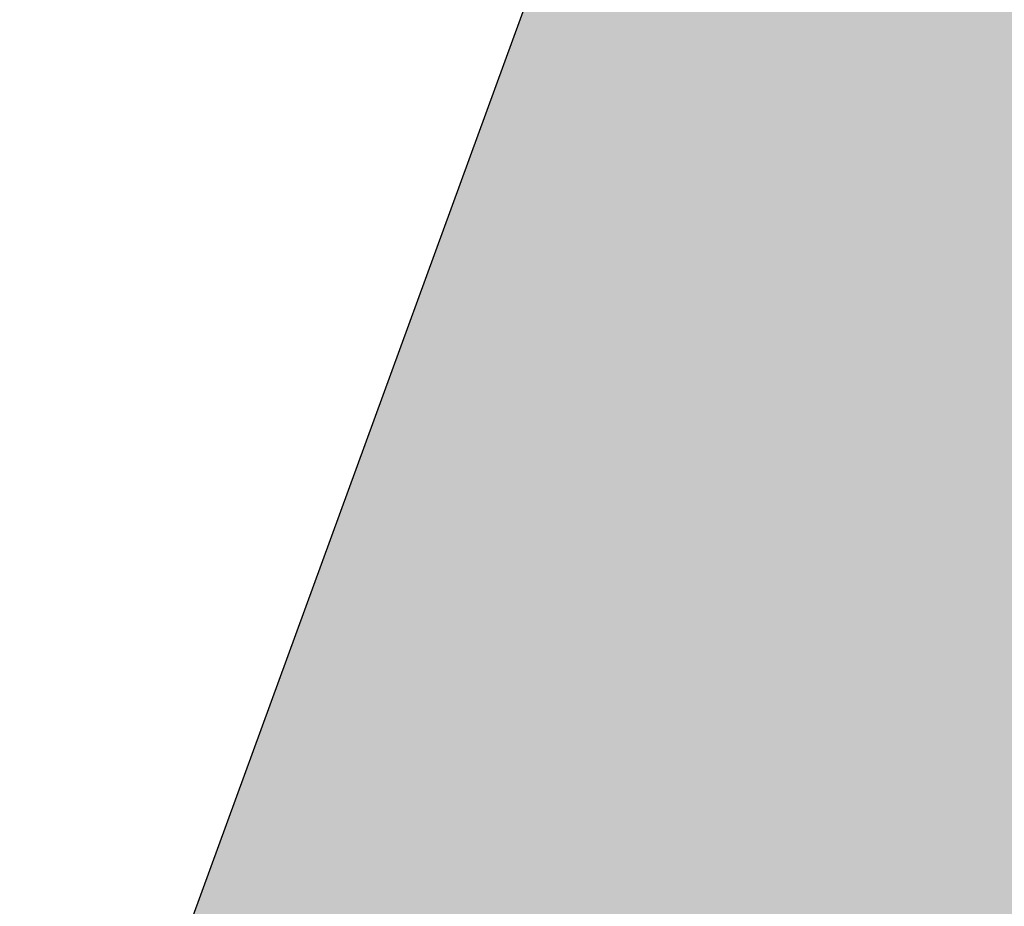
# Model space of a CAD drawing. Header units: millimetres. Extents: x 112481703 to 112588218, y 1264621066 to 1264714063.
# Tile 70 of 81: x 112545329 to 112551150, y 1264682307 to 1264687550. Entities that reach past the tile are written whole.
import ezdxf

# ---------------------------------------------------------------- set-up
doc = ezdxf.new("R2010")
doc.units = ezdxf.units.MM
doc.header["$LTSCALE"] = 0.5
doc.header["$MEASUREMENT"] = 0
doc.linetypes.add('PLINE', pattern=[0])
doc.layers.add('26-- Yttertak (Skravur)(Nye konstruksjoner)', color=7, linetype='Continuous')
doc.layers.add('26-- Yttertak(Nye konstruksjoner)', color=7, linetype='Continuous')

msp = doc.modelspace()

# ---------------------------------------------------------------- hatches: boundary and pattern name
at = {"layer": '26-- Yttertak (Skravur)(Nye konstruksjoner)', "linetype": 'Continuous'}
h = msp.add_hatch(dxfattribs=at)
h.set_pattern_fill('tak', color=256, style=0, pattern_type=2)
h.set_pattern_definition([(339.956, (112564216.12, 1264697074.76), (102.8225, 281.829), []), (207.3263, (112564280.97, 1264697051.1), (-156.602, 376.4775), [101.9374, -305.812]), (207.3263, (112564178.15, 1264696769.27), (-156.602, 376.4775), [101.9374, -305.812]), (249.956, (112564190.4, 1264697004.3), (-259.425, 94.6487), [150, -150]), (292.5857, (112564139, 1264696863.4), (362.2474, 187.18), [101.9374, -305.812]), (292.5857, (112564036.18, 1264696581.56), (362.2474, 187.18), [101.9374, -305.812])])
h.paths.add_polyline_path([(112562833.1, 1264703591), (112562833.3, 1264703591.1), (112557959.8, 1264714063.2), (112545328.6, 1264679441.9), (112555800.5, 1264684315.3)])

# ---------------------------------------------------------------- linework, layer by layer
at = {"layer": '26-- Yttertak(Nye konstruksjoner)', "linetype": 'PLINE', "flags": 128}
msp.add_lwpolyline([(112545328.6, 1264679441.9), (112557959.8, 1264714063.2)], dxfattribs=at)

doc.saveas('drawing.dxf')
